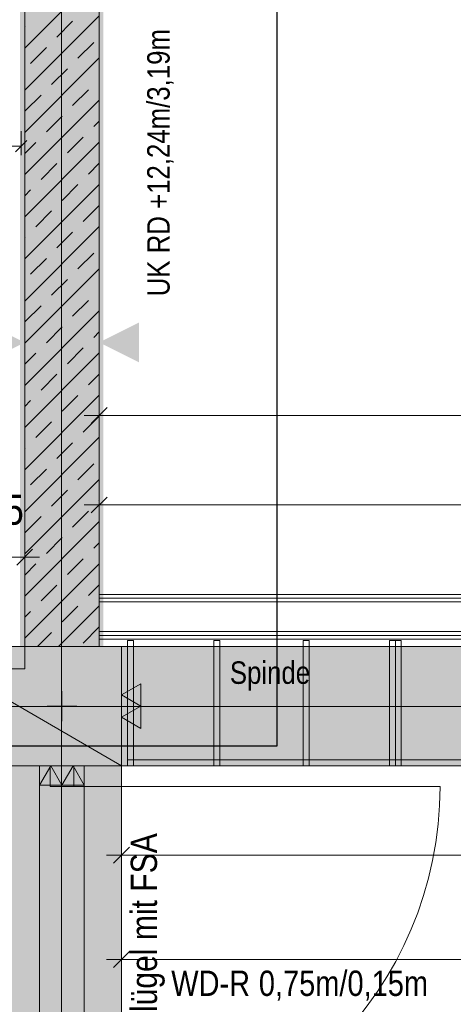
# Model space of a CAD drawing. Extents: x -620 to 300, y 62 to 1112.
# Tile 86 of 88: x -459 to -430, y 815 to 881. Entities that reach past the tile are written whole.
import ezdxf
from ezdxf.lldxf.tags import DXFTag

# ---------------------------------------------------------------- set-up
doc = ezdxf.new("R2010")
doc.units = 0
doc.layers.get('0').update_dxf_attribs({"lineweight": 13})
for name, color, linetype, lineweight, true_color in [('00 -Bauelemente -Dämmung innen', 7, 'Continuous', 9, 0xff7fe6), ('00 -Bauelemente -Gipskarton', 7, 'Continuous', 9, 0xff7fe6), ('00_Beschriftung UZ', 3, 'Continuous', 13, 0x00ff00), ('30 -33 Aussenwände- 3 Aussenstützen', 7, 'Continuous', 50, 0x0000dd), ('30 -34 Innenwände- 1 tragend', 7, 'Continuous', 13, 0xdd0806), ('30 -34 Innenwände- 11 Durchbruch', 4, 'Continuous', 9, 0x00ffff), ('30 -34 Innenwände- 2 nichttragend', 7, 'Continuous', 18, 0xff7fe6), ('30 -34 Innenwände- 4 Türen_Fenster', 7, 'Continuous', 15, 0x9955ff), ('30 -35 Decken- 1 Konstruktion-Träger- Stahlbeton', 7, 'grob-A06G9RP38I', 13, 0x33aa00), ('30 -35 Decken- 2.1 Treppen Innen 2D', 7, 'Continuous', 9, 0x599559), ('60- 61 allgemeine Ausstattung- 1 Möbel', 7, 'Continuous', 9, 0x00cccc), ('70 -72 Beschriftung- 1 Beschriftung allgemein', 7, 'Continuous', 9, 0xff6633), ('70 -72 Beschriftung- 2 Beschriftung Bauteile', 7, 'Continuous', 9, 0x9999ff), ('70 -75 Raumstempel- 1 Raumstempel', 1, 'Continuous', 50, 0xff0000), ('70 -76 Bemaßung- 2 Allgemein', 9, 'Continuous', 5, 0x808080), ('E_Aussparung Bemaßung', 5, 'Continuous', 9, 0x0000ff), ('E_Leerrohr_Detailnummer', 1, 'Continuous', 25, 0xff0000), ('iwb_Schraffur_Unterzug', 7, 'Continuous', 5, 0xffffcc), ('iwb_Schraffur_Wand in Bauart BABW', 7, 'Continuous', 13, 0xac59ff), ('iwb_Sichtbeton', 2, 'Continuous', 50, 0xffff00), ('iwb_Sichtbeton-Shading', 2, 'Continuous', 50, 0xffff00)]:
    doc.layers.add(name, color=color, linetype=linetype, lineweight=lineweight, true_color=true_color)
doc.layers.add('70 -71 Achsen- 1 Gebäudeachsen', color=7, linetype='STRICHPUNKT2-A06G9RP48I', lineweight=18)
doc.layers.add('Keine', color=7, linetype='Continuous', lineweight=9)
doc.styles.get("Standard").update_dxf_attribs({"font": 'ARIALN.TTF'})
tags = doc.linetypes.add('fein_strichliert-A06G9RP58I', pattern=[4, 1, -2, 1]).pattern_tags.tags
tags[8:9] = [DXFTag(74, 4), DXFTag(75, 0), DXFTag(340, '0'), DXFTag(46, 0.0), DXFTag(50, 0.0), DXFTag(44, 0.0), DXFTag(45, 0.0)]
tags[6:7] = [DXFTag(74, 4), DXFTag(75, 0), DXFTag(340, '0'), DXFTag(46, 0.0), DXFTag(50, 0.0), DXFTag(44, 0.0), DXFTag(45, 0.0)]
tags[4:5] = [DXFTag(74, 4), DXFTag(75, 0), DXFTag(340, '0'), DXFTag(46, 0.0), DXFTag(50, 0.0), DXFTag(44, 0.0), DXFTag(45, 0.0)]
tags = doc.linetypes.add('grob-A06G9RP38I', pattern=[14, 3, -8, 3]).pattern_tags.tags
tags[8:9] = [DXFTag(74, 4), DXFTag(75, 0), DXFTag(340, '0'), DXFTag(46, 0.0), DXFTag(50, 0.0), DXFTag(44, 0.0), DXFTag(45, 0.0)]
tags[6:7] = [DXFTag(74, 4), DXFTag(75, 0), DXFTag(340, '0'), DXFTag(46, 0.0), DXFTag(50, 0.0), DXFTag(44, 0.0), DXFTag(45, 0.0)]
tags[4:5] = [DXFTag(74, 4), DXFTag(75, 0), DXFTag(340, '0'), DXFTag(46, 0.0), DXFTag(50, 0.0), DXFTag(44, 0.0), DXFTag(45, 0.0)]
tags = doc.linetypes.add('STRICHPUNKT2-A06G9RP48I', pattern=[12.7, 6.35, -3.175, 0, -3.175]).pattern_tags.tags
tags[10:11] = [DXFTag(74, 4), DXFTag(75, 0), DXFTag(340, '0'), DXFTag(46, 0.0), DXFTag(50, 0.0), DXFTag(44, 0.0), DXFTag(45, 0.0)]
tags[8:9] = [DXFTag(74, 4), DXFTag(75, 0), DXFTag(340, '0'), DXFTag(46, 0.0), DXFTag(50, 0.0), DXFTag(44, 0.0), DXFTag(45, 0.0)]
tags[6:7] = [DXFTag(74, 4), DXFTag(75, 0), DXFTag(340, '0'), DXFTag(46, 0.0), DXFTag(50, 0.0), DXFTag(44, 0.0), DXFTag(45, 0.0)]
tags[4:5] = [DXFTag(74, 4), DXFTag(75, 0), DXFTag(340, '0'), DXFTag(46, 0.0), DXFTag(50, 0.0), DXFTag(44, 0.0), DXFTag(45, 0.0)]

# ---------------------------------------------------------------- blocks, each defined once
blk = doc.blocks.new('Shading-A06G9RJJ8I', base_point=(-453.976, 995.614))
at = {"layer": 'iwb_Sichtbeton-Shading', "color": 51, "true_color": 0xffff7f}
for points in [[(-458.376, 836.814), (-458.976, 837.414), (-458.376, 995.614), (-458.976, 995.614)], [(-453.976, 995.614), (-453.376, 995.614), (-453.976, 838.553), (-453.376, 838.553)], [(-481.176, 836.814), (-481.176, 837.414), (-458.376, 836.814), (-458.976, 837.414)]]:
    blk.add_solid(points, dxfattribs=at)
blk = doc.blocks.new('Referenz-A06G9RP68I')
at = {"layer": '00 -Bauelemente -Dämmung innen', "color": 0, "linetype": 'Continuous', "lineweight": -2, "ltscale": 0.13}
for p, q in [((-453.647, 841.634), (-359.247, 841.634)), ((-453.647, 839.634), (-361.247, 839.634))]:
    blk.add_line(p, q, dxfattribs=at)
at = {"layer": '00 -Bauelemente -Gipskarton', "color": 0, "linetype": 'Continuous', "lineweight": -2, "ltscale": 0.13}
for p, q in [((-453.647, 842.134), (-358.747, 842.134)), ((-453.647, 841.884), (-358.997, 841.884)), ((-453.647, 841.634), (-359.247, 841.634)), ((-453.647, 839.634), (-361.247, 839.634)), ((-453.647, 839.384), (-361.497, 839.384)), ((-453.647, 839.134), (-361.747, 839.134))]:
    blk.add_line(p, q, dxfattribs=at)
at = {"layer": '00_Beschriftung UZ', "color": 0, "lineweight": -2}
for points in [[(-461.317, 857.702), (-458.647, 859.034), (-461.316, 860.373)], [(-450.977, 857.702), (-453.647, 859.034), (-450.978, 860.373)]]:
    blk.add_solid(points, dxfattribs=at)
at = {"layer": '30 -33 Aussenwände- 3 Aussenstützen', "color": 0, "linetype": 'Continuous', "lineweight": -2, "ltscale": 0.13}
for p, q in [((-452.147, 838.634), (-460.147, 838.634)), ((-452.147, 830.634), (-452.147, 838.634)), ((-460.147, 830.634), (-452.147, 830.634))]:
    blk.add_line(p, q, dxfattribs=at)
at = {"layer": '30 -33 Aussenwände- 3 Aussenstützen', "color": 0, "lineweight": -2}
for p, q in [((-456.147, 835.634), (-456.147, 833.634)), ((-457.147, 834.634), (-455.147, 834.634))]:
    blk.add_line(p, q, dxfattribs=at)
at = {"layer": '30 -34 Innenwände- 1 tragend', "color": 0, "linetype": 'Continuous', "lineweight": -2, "ltscale": 0.13}
for p, q in [((-458.647, 995.634), (-458.647, 838.634)), ((-453.647, 995.634), (-453.647, 842.134)), ((-453.647, 839.134), (-453.647, 838.634))]:
    blk.add_line(p, q, dxfattribs=at)
at = {"layer": '30 -34 Innenwände- 1 tragend', "color": 0, "lineweight": -2}
for p, q in [((-458.647, 995.634), (-458.647, 838.634)), ((-453.647, 995.634), (-453.647, 838.634)), ((-458.647, 878.785), (-453.647, 883.785)), ((-458.647, 878.785), (-453.647, 883.785)), ((-458.647, 875.957), (-453.647, 880.957)), ((-458.647, 875.957), (-453.647, 880.957)), ((-458.647, 880.2), (-458.611, 880.235)), ((-458.647, 880.2), (-458.611, 880.235)), ((-456.49, 879.528), (-455.429, 880.589)), ((-456.49, 879.528), (-455.429, 880.589)), ((-458.258, 877.76), (-457.197, 878.821)), ((-458.258, 877.76), (-457.197, 878.821)), ((-455.076, 878.114), (-454.015, 879.175)), ((-455.076, 878.114), (-454.015, 879.175)), ((-458.647, 873.129), (-453.647, 878.129)), ((-458.647, 873.129), (-453.647, 878.129)), ((-456.844, 876.346), (-455.783, 877.407)), ((-456.844, 876.346), (-455.783, 877.407)), ((-453.662, 876.7), (-453.647, 876.714)), ((-453.662, 876.7), (-453.647, 876.714)), ((-458.611, 874.578), (-457.551, 875.639)), ((-458.611, 874.578), (-457.551, 875.639)), ((-455.429, 874.932), (-454.369, 875.993)), ((-455.429, 874.932), (-454.369, 875.993)), ((-458.647, 870.3), (-453.647, 875.3)), ((-458.647, 870.3), (-453.647, 875.3)), ((-457.197, 873.164), (-456.137, 874.225)), ((-457.197, 873.164), (-456.137, 874.225)), ((-454.015, 873.518), (-453.647, 873.886)), ((-454.015, 873.518), (-453.647, 873.886)), ((-455.783, 871.75), (-454.722, 872.811)), ((-455.783, 871.75), (-454.722, 872.811)), ((-458.647, 867.472), (-453.647, 872.472)), ((-458.647, 867.472), (-453.647, 872.472)), ((-458.647, 871.714), (-457.904, 872.457)), ((-458.647, 871.714), (-457.904, 872.457)), ((-457.551, 869.982), (-456.49, 871.043)), ((-457.551, 869.982), (-456.49, 871.043)), ((-454.369, 870.336), (-453.647, 871.058)), ((-454.369, 870.336), (-453.647, 871.058)), ((-458.647, 864.643), (-453.647, 869.643)), ((-458.647, 864.643), (-453.647, 869.643)), ((-456.137, 868.568), (-455.076, 869.629)), ((-456.137, 868.568), (-455.076, 869.629)), ((-458.647, 868.886), (-458.258, 869.275)), ((-458.647, 868.886), (-458.258, 869.275)), ((-454.722, 867.154), (-453.662, 868.214)), ((-454.722, 867.154), (-453.662, 868.214)), ((-457.904, 866.8), (-456.844, 867.861)), ((-457.904, 866.8), (-456.844, 867.861)), ((-458.647, 861.815), (-453.647, 866.815)), ((-458.647, 861.815), (-453.647, 866.815)), ((-456.49, 865.386), (-455.429, 866.447)), ((-456.49, 865.386), (-455.429, 866.447)), ((-458.647, 866.058), (-458.611, 866.093)), ((-458.647, 866.058), (-458.611, 866.093)), ((-455.076, 863.972), (-454.015, 865.032)), ((-455.076, 863.972), (-454.015, 865.032)), ((-458.258, 863.618), (-457.197, 864.679)), ((-458.258, 863.618), (-457.197, 864.679)), ((-458.647, 858.987), (-453.647, 863.987)), ((-458.647, 858.987), (-453.647, 863.987)), ((-456.844, 862.204), (-455.783, 863.265)), ((-456.844, 862.204), (-455.783, 863.265)), ((-453.662, 862.558), (-453.647, 862.572)), ((-453.662, 862.558), (-453.647, 862.572)), ((-455.429, 860.79), (-454.369, 861.851)), ((-455.429, 860.79), (-454.369, 861.851)), ((-458.647, 856.158), (-453.647, 861.158)), ((-458.647, 856.158), (-453.647, 861.158)), ((-458.611, 860.436), (-457.551, 861.497)), ((-458.611, 860.436), (-457.551, 861.497)), ((-457.197, 859.022), (-456.137, 860.083)), ((-457.197, 859.022), (-456.137, 860.083)), ((-454.015, 859.376), (-453.647, 859.744)), ((-454.015, 859.376), (-453.647, 859.744)), ((-458.647, 853.33), (-453.647, 858.33)), ((-458.647, 853.33), (-453.647, 858.33)), ((-458.647, 857.572), (-457.904, 858.315)), ((-458.647, 857.572), (-457.904, 858.315)), ((-455.783, 857.608), (-454.722, 858.669)), ((-455.783, 857.608), (-454.722, 858.669)), ((-457.551, 855.84), (-456.49, 856.901)), ((-457.551, 855.84), (-456.49, 856.901)), ((-454.369, 856.194), (-453.647, 856.915)), ((-454.369, 856.194), (-453.647, 856.915)), ((-458.647, 850.501), (-453.647, 855.501)), ((-458.647, 850.501), (-453.647, 855.501)), ((-458.647, 854.744), (-458.258, 855.133)), ((-458.647, 854.744), (-458.258, 855.133)), ((-456.137, 854.426), (-455.076, 855.487)), ((-456.137, 854.426), (-455.076, 855.487)), ((-457.904, 852.658), (-456.844, 853.719)), ((-457.904, 852.658), (-456.844, 853.719)), ((-454.722, 853.012), (-453.662, 854.072)), ((-454.722, 853.012), (-453.662, 854.072)), ((-458.647, 847.673), (-453.647, 852.673)), ((-458.647, 847.673), (-453.647, 852.673)), ((-456.49, 851.244), (-455.429, 852.305)), ((-456.49, 851.244), (-455.429, 852.305)), ((-458.647, 851.915), (-458.611, 851.951)), ((-458.647, 851.915), (-458.611, 851.951)), ((-458.258, 849.476), (-457.197, 850.537)), ((-458.258, 849.476), (-457.197, 850.537)), ((-455.076, 849.83), (-454.015, 850.89)), ((-455.076, 849.83), (-454.015, 850.89)), ((-458.647, 844.844), (-453.647, 849.844)), ((-458.647, 844.844), (-453.647, 849.844)), ((-456.844, 848.062), (-455.783, 849.123)), ((-456.844, 848.062), (-455.783, 849.123)), ((-453.662, 848.415), (-453.647, 848.43)), ((-453.662, 848.415), (-453.647, 848.43)), ((-455.429, 846.648), (-454.369, 847.708)), ((-455.429, 846.648), (-454.369, 847.708)), ((-458.647, 842.016), (-453.647, 847.016)), ((-458.647, 842.016), (-453.647, 847.016)), ((-458.611, 846.294), (-457.551, 847.355)), ((-458.611, 846.294), (-457.551, 847.355)), ((-457.197, 844.88), (-456.137, 845.941)), ((-457.197, 844.88), (-456.137, 845.941)), ((-454.015, 845.234), (-453.647, 845.602)), ((-454.015, 845.234), (-453.647, 845.602)), ((-455.783, 843.466), (-454.722, 844.526)), ((-455.783, 843.466), (-454.722, 844.526)), ((-458.647, 839.188), (-453.647, 844.188)), ((-458.647, 839.188), (-453.647, 844.188)), ((-458.647, 843.43), (-457.904, 844.173)), ((-458.647, 843.43), (-457.904, 844.173)), ((-457.551, 841.698), (-456.49, 842.759)), ((-457.551, 841.698), (-456.49, 842.759)), ((-454.369, 842.052), (-453.647, 842.773)), ((-454.369, 842.052), (-453.647, 842.773)), ((-456.372, 838.634), (-453.647, 841.359)), ((-456.372, 838.634), (-453.647, 841.359)), ((-456.137, 840.284), (-455.076, 841.344)), ((-456.137, 840.284), (-455.076, 841.344)), ((-458.647, 840.602), (-458.258, 840.991)), ((-458.647, 840.602), (-458.258, 840.991)), ((-454.722, 838.87), (-453.662, 839.93)), ((-454.722, 838.87), (-453.662, 839.93)), ((-457.786, 838.634), (-456.844, 839.577)), ((-457.786, 838.634), (-456.844, 839.577))]:
    blk.add_line(p, q, dxfattribs=at)
at = {"layer": '30 -34 Innenwände- 2 nichttragend', "color": 0, "linetype": 'Continuous', "lineweight": -2, "ltscale": 0.13}
for p, q in [((-453.647, 839.134), (-453.647, 842.134)), ((-453.647, 842.134), (-358.747, 842.134)), ((-453.647, 839.134), (-361.747, 839.134)), ((-457.647, 830.634), (-454.897, 830.634)), ((-457.647, 830.634), (-454.647, 830.634)), ((-457.647, 830.634), (-457.397, 830.634)), ((-457.397, 830.634), (-457.147, 830.634)), ((-457.147, 830.634), (-455.147, 830.634)), ((-455.147, 830.634), (-454.897, 830.634)), ((-454.897, 830.634), (-454.647, 830.634))]:
    blk.add_line(p, q, dxfattribs=at)
at = {"layer": '30 -34 Innenwände- 4 Türen_Fenster', "color": 0, "linetype": 'grob-A06G9RP38I', "lineweight": -2, "ltscale": 0.13}
for p, q in [((-457.647, 830.634), (-457.647, 778.634)), ((-454.647, 830.634), (-454.647, 778.634)), ((-455.347, 829.234), (-430.747, 829.234))]:
    blk.add_line(p, q, dxfattribs=at)
at = {"layer": '30 -34 Innenwände- 4 Türen_Fenster', "color": 0, "linetype": 'Continuous', "lineweight": -2, "ltscale": 0.13}
for p, q in [((-456.947, 829.234), (-456.947, 830.634)), ((-456.947, 830.634), (-455.347, 830.634)), ((-455.347, 830.634), (-455.347, 829.234)), ((-455.347, 829.234), (-456.947, 829.234))]:
    blk.add_line(p, q, dxfattribs=at)
at = {"layer": '30 -34 Innenwände- 4 Türen_Fenster', "color": 0, "linetype": 'grob-A06G9RP38I', "lineweight": -2, "ltscale": 0.13}
blk.add_ellipse((-455.347, 829.234), major_axis=(0, -24.6), ratio=1, start_param=0, end_param=1.570796, dxfattribs=at)
at = {"layer": '30 -35 Decken- 1 Konstruktion-Träger- Stahlbeton', "color": 0, "lineweight": -2}
for p, q in [((-539.606, 838.634), (34.853, 838.634)), ((-539.606, 830.634), (34.853, 830.634))]:
    blk.add_line(p, q, dxfattribs=at)
at = {"layer": '30 -35 Decken- 1 Konstruktion-Träger- Stahlbeton', "color": 0, "linetype": 'Continuous', "lineweight": -2, "ltscale": 0.13}
blk.add_line((-452.147, 830.634), (-460.147, 830.634), dxfattribs=at)
at = {"layer": '30 -35 Decken- 1 Konstruktion-Träger- Stahlbeton', "color": 0, "linetype": 'fein_strichliert-A06G9RP58I', "lineweight": -2, "ltscale": 0.13}
blk.add_line((-452.147, 830.634), (-452.147, 778.634), dxfattribs=at)
at = {"layer": '30 -35 Decken- 2.1 Treppen Innen 2D', "color": 0, "linetype": 'grob-A06G9RP38I', "lineweight": -2, "ltscale": 0.13}
for p, q in [((-458.647, 837.134), (-458.647, 884.934)), ((-536.147, 837.134), (-458.647, 837.134))]:
    blk.add_line(p, q, dxfattribs=at)
at = {"layer": '30 -35 Decken- 2.1 Treppen Innen 2D', "color": 0, "lineweight": -2}
for p, q in [((-458.647, 837.134), (-458.647, 882.034)), ((-536.147, 837.134), (-458.647, 837.134))]:
    blk.add_line(p, q, dxfattribs=at)
at = {"layer": '60- 61 allgemeine Ausstattung- 1 Möbel', "color": 0, "linetype": 'fein_strichliert-A06G9RP58I', "lineweight": -2, "ltscale": 0.13}
for p, q in [((-451.747, 839.034), (-451.347, 839.034)), ((-451.747, 830.634), (-451.747, 839.034)), ((-451.347, 839.034), (-451.347, 830.634)), ((-445.947, 839.034), (-445.547, 839.034)), ((-445.947, 830.634), (-445.947, 839.034)), ((-445.547, 839.034), (-445.547, 830.634)), ((-439.947, 839.034), (-439.547, 839.034)), ((-439.947, 830.634), (-439.947, 839.034)), ((-439.547, 839.034), (-439.547, 830.634)), ((-434.147, 839.034), (-433.747, 839.034)), ((-434.147, 830.634), (-434.147, 839.034)), ((-433.747, 839.034), (-433.347, 839.034)), ((-433.747, 830.634), (-433.747, 839.034)), ((-433.747, 839.034), (-433.747, 830.634)), ((-433.347, 839.034), (-433.347, 830.634)), ((-451.747, 830.634), (-451.747, 831.034)), ((-451.747, 831.034), (-361.747, 831.034)), ((-451.347, 830.634), (-451.747, 830.634)), ((-361.747, 830.634), (-451.747, 830.634)), ((-445.547, 830.634), (-445.947, 830.634)), ((-439.547, 830.634), (-439.947, 830.634)), ((-433.747, 830.634), (-434.147, 830.634)), ((-433.347, 830.634), (-433.747, 830.634))]:
    blk.add_line(p, q, dxfattribs=at)
at = {"layer": '70 -71 Achsen- 1 Gebäudeachsen', "color": 0, "linetype": 'STRICHPUNKT2-A06G9RP48I', "lineweight": -2, "ltscale": 0.13}
for p, q in [((-456.176, 1084.554), (-456.176, 85.114)), ((-539.606, 834.614), (75.885, 834.614))]:
    blk.add_line(p, q, dxfattribs=at)
at = {"layer": '70 -72 Beschriftung- 1 Beschriftung allgemein', "color": 0, "linetype": 'grob-A06G9RP38I', "lineweight": -2, "ltscale": 0.13}
blk.add_line((-452.147, 830.634), (-539.606, 881.243), dxfattribs=at)
at = {"layer": '70 -72 Beschriftung- 2 Beschriftung Bauteile', "color": 0, "lineweight": -2}
for p, q in [((-452.147, 835.384), (-450.848, 836.134)), ((-450.848, 836.134), (-450.848, 834.634)), ((-450.848, 834.634), (-452.147, 835.384)), ((-452.147, 833.884), (-450.848, 834.634)), ((-450.848, 834.634), (-450.848, 833.134)), ((-450.848, 833.134), (-452.147, 833.884)), ((-457.647, 829.335), (-456.897, 830.634)), ((-456.897, 830.634), (-456.147, 829.335)), ((-456.147, 829.335), (-455.397, 830.634)), ((-455.397, 830.634), (-454.647, 829.335)), ((-456.147, 829.335), (-457.647, 829.335)), ((-454.647, 829.335), (-456.147, 829.335))]:
    blk.add_line(p, q, dxfattribs=at)
for points in [[(-450.848, 834.634), (-452.147, 835.384), (-450.848, 836.134)], [(-450.848, 833.134), (-452.147, 833.884), (-450.848, 834.634)], [(-456.897, 829.335), (-457.647, 829.335), (-456.897, 830.634)], [(-456.897, 829.335), (-456.897, 830.634), (-456.147, 829.335)], [(-455.397, 829.335), (-456.147, 829.335), (-455.397, 830.634)], [(-455.397, 829.335), (-455.397, 830.634), (-454.647, 829.335)]]:
    blk.add_solid(points, dxfattribs=at)
at = {"layer": '70 -75 Raumstempel- 1 Raumstempel', "color": 0, "linetype": 'Continuous', "lineweight": -2, "ltscale": 0.13}
for p, q in [((-458.647, 838.634), (-458.647, 995.634)), ((-460.147, 838.634), (-458.647, 838.634))]:
    blk.add_line(p, q, dxfattribs=at)
at = {"layer": '70 -76 Bemaßung- 2 Allgemein', "color": 0, "linetype": 'Continuous', "lineweight": -2, "ltscale": 0.13}
for p, q in [((-453.647, 851.634), (-453.647, 855.134)), ((-454.178, 853.604), (-453.116, 854.665)), ((-454.647, 854.134), (-452.587, 854.134)), ((-359.807, 854.134), (-452.587, 854.134)), ((-453.647, 845.634), (-453.647, 849.134)), ((-454.178, 847.604), (-453.116, 848.665)), ((-454.647, 848.134), (-452.587, 848.134)), ((-359.807, 848.134), (-452.587, 848.134)), ((-458.116, 845.165), (-459.178, 844.104)), ((-458.647, 842.134), (-458.647, 845.634)), ((-457.647, 844.634), (-459.707, 844.634)), ((-452.147, 827.134), (-452.147, 823.634)), ((-453.147, 824.634), (-451.087, 824.634)), ((-452.678, 824.104), (-451.616, 825.165)), ((-362.807, 824.634), (-451.087, 824.634)), ((-452.147, 820.134), (-452.147, 816.634)), ((-452.678, 817.104), (-451.616, 818.165)), ((-453.147, 817.634), (-451.087, 817.634)), ((-362.807, 817.634), (-451.087, 817.634))]:
    blk.add_line(p, q, dxfattribs=at)
at = {"layer": '00_Beschriftung UZ', "color": 0, "linetype": 'ByBlock', "lineweight": -2, "ltscale": 0.13, "insert": (-450.422, 862.134), "char_height": 1.51033, "attachment_point": 1, "rotation": 90}
blk.add_mtext('{\\fArial Narrow;UK RD +12,24m/3,19m}', dxfattribs=at)
at = {"layer": '30 -34 Innenwände- 11 Durchbruch', "color": 0, "linetype": 'Continuous', "lineweight": -2, "ltscale": 0.13, "char_height": 1.7, "attachment_point": 1}
for s, insert in [('{\\fArial Narrow;WD-R}', (-448.806, 816.888)), ('{\\fArial Narrow;0,75m/0,15m}', (-442.918, 816.888))]:
    blk.add_mtext(s, dxfattribs=dict(at, insert=insert))
at = {"layer": '70 -72 Beschriftung- 1 Beschriftung allgemein', "color": 0, "linetype": 'Continuous', "lineweight": -2, "ltscale": 0.13, "insert": (-444.864, 837.639), "char_height": 1.51033, "attachment_point": 1}
blk.add_mtext('{\\fArial Narrow;Spinde}', dxfattribs=at)
at = {"layer": '70 -76 Bemaßung- 2 Allgemein', "color": 0, "linetype": 'Continuous', "lineweight": -2, "ltscale": 0.13, "insert": (-459.999, 848.819), "char_height": 2.01377, "attachment_point": 1}
blk.add_mtext('{\\fArial Narrow;5}', dxfattribs=at)
at = {"layer": 'Keine', "color": 0, "linetype": 'ByBlock', "lineweight": -2, "ltscale": 0.13, "insert": (-451.525, 801.261), "char_height": 1.76205, "attachment_point": 1, "rotation": 90}
blk.add_mtext('{\\fArial Narrow;T30 rd + Ein Flügel mit FSA}', dxfattribs=at)
blk = doc.blocks.new('Referenz-A06G9RP88I')
at = {"layer": 'iwb_Schraffur_Wand in Bauart BABW', "linetype": 'Continuous', "ltscale": 0.13}
blk.add_hatch(color=256, dxfattribs=at).paths.add_polyline_path([(-481.176, 832.114), (-481.176, 837.114), (-458.674, 837.114), (-458.674, 1006.714), (-453.674, 1006.714), (-453.674, 830.614), (-460.176, 830.614), (-460.176, 832.114)])
at = {"layer": 'iwb_Schraffur_Unterzug', "linetype": 'Continuous', "ltscale": 0.13}
for points in [[(-539.606, 838.614), (34.824, 838.614), (34.824, 830.614)], [(-539.606, 838.614), (34.824, 830.614), (-539.606, 837.662)], [(-539.606, 837.662), (34.824, 830.614), (-539.606, 830.614)], [(-460.176, 778.614), (-460.176, 830.614), (-452.176, 778.614), (-452.176, 830.614)]]:
    blk.add_solid(points, dxfattribs=at)
at = {"layer": 'iwb_Sichtbeton', "linetype": 'Continuous', "ltscale": 0.5}
for points in [[(-458.376, 836.814), (-458.976, 837.414), (-458.376, 995.614), (-458.976, 995.614)], [(-453.976, 995.614), (-453.376, 995.614), (-453.976, 838.553), (-453.376, 838.553)], [(-481.176, 836.814), (-481.176, 837.414), (-458.376, 836.814), (-458.976, 837.414)]]:
    blk.add_solid(points, dxfattribs=at)
blk = doc.blocks.new('Polygon-A06G9RT08I')
at = {"color": 0, "linetype": 'ByBlock', "lineweight": -2, "ltscale": 0.25}
for p, q in [((-441.709, 1018.782), (-441.709, 831.948)), ((-441.709, 831.948), (-539.606, 831.948))]:
    blk.add_line(p, q, dxfattribs=at)
blk = doc.blocks.new('Maß-A06G9RTW8I')
at = {"color": 0, "linetype": 'ByBlock', "lineweight": -2, "ltscale": 0.13}
for p, q in [((-474.291, 872.814), (-474.291, 871.214)), ((-458.891, 871.614), (-458.891, 873.214)), ((-473.91, 872.595), (-474.673, 871.832)), ((-474.291, 872.214), (-458.891, 872.214)), ((-458.51, 872.595), (-459.273, 871.832))]:
    blk.add_line(p, q, dxfattribs=at)
at = {"color": 0, "linetype": 'ByBlock', "lineweight": -2, "ltscale": 0.13, "char_height": 2, "attachment_point": 1}
for s, insert in [('{\\W0.9;\\fArial Narrow|b0|i1;0,77 }', (-469.569, 874.88)), ('{\\W0.9;\\fArial Narrow|b0|i1;m}', (-465.065, 874.88))]:
    blk.add_mtext(s, dxfattribs=dict(at, insert=insert))

msp = doc.modelspace()

# ---------------------------------------------------------------- block references
at = {"color": 8, "lineweight": 13, "ltscale": 0.13, "true_color": 0x808080}
msp.add_blockref('Referenz-A06G9RP68I', (0, 0), dxfattribs=at)
at = {"color": 8, "lineweight": 25, "ltscale": 0.25, "true_color": 0x808080}
msp.add_blockref('Referenz-A06G9RP88I', (0, 0), dxfattribs=at)
msp.add_blockref('Shading-A06G9RJJ8I', (-453.976, 995.614))
at = {"layer": 'E_Aussparung Bemaßung', "ltscale": 0.13}
msp.add_blockref('Maß-A06G9RTW8I', (0, 0), dxfattribs=at)
at = {"layer": 'E_Leerrohr_Detailnummer', "ltscale": 0.25}
msp.add_blockref('Polygon-A06G9RT08I', (0, 0), dxfattribs=at)

doc.saveas('drawing.dxf')
